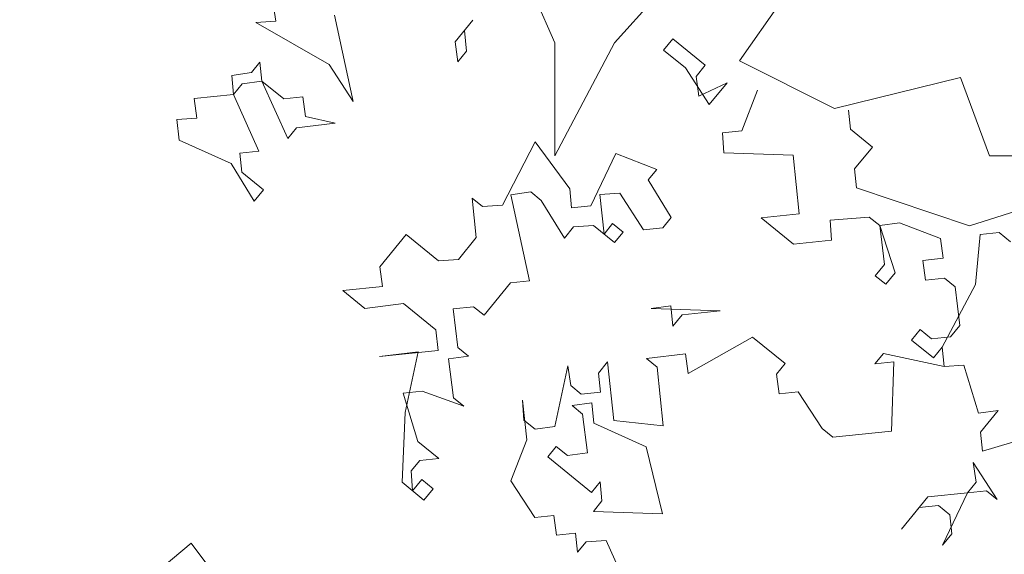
# Model space of a CAD drawing. Header units: millimetres. Extents: x 6487905018 to 6488192500, y 5882180700 to 5882375224.
# Tile 234 of 256: x 6488058494 to 6488059059, y 5882294458 to 5882294765. Entities that reach past the tile are written whole.
import ezdxf
from ezdxf.xclip import XClip

# ---------------------------------------------------------------- set-up
doc = ezdxf.new("R2010")
doc.units = ezdxf.units.MM
doc.header["$MEASUREMENT"] = 0
doc.header["$XCLIPFRAME"] = 2
doc.linetypes.add('Wipeout_Contour', pattern=[1000, 0, -1000])
doc.layers.add('drzewa_Nr_pióra__154', color=94, linetype='Continuous', lineweight=5)
doc.layers.add('Mapa cyfrowa', color=7, linetype='Continuous')
doc.layers.add('Zamość 06.10._2_Mapa cyfrowa', color=7, linetype='Continuous')

# ---------------------------------------------------------------- blocks, each defined once
blk = doc.blocks.new('Rysunek_1_2')
at = {"color": 254, "linetype": 'Wipeout_Contour', "lineweight": 0, "ltscale": 70061284114.24681}
blk.add_wipeout([(6487915525.867126, 5882181505.900702), (6488146644.289524, 5882181505.900702), (6488146644.289524, 5882373115.540435), (6488107628.768834, 5882373115.540435), (6488107628.768834, 5882320263.490532), (6488101226.436201, 5882320263.490532), (6488101226.436201, 5882373115.540435), (6487915525.867126, 5882373115.540435)], dxfattribs=at).dxf.layer = 'Zamość 06.10._2_Mapa cyfrowa'

msp = doc.modelspace()

# ---------------------------------------------------------------- block references
at = {"layer": 'Mapa cyfrowa', "color": 22, "linetype": 'Continuous', "lineweight": 5}
ref = msp.add_blockref('Rysunek_1_2', (0, 0), dxfattribs=at)
XClip(ref).set_block_clipping_path([(6487915525.8671264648, 5882181505.9007024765), (6488146644.2895231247, 5882181505.9007024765), (6488146644.2895231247, 5882373115.5404348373), (6488107628.7688331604, 5882373115.5404348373), (6488107628.7688331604, 5882320263.4905319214), (6488101226.4362001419, 5882320263.4905319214), (6488101226.4362001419, 5882373115.5404348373), (6487915525.8671264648, 5882373115.5404348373)])

# ---------------------------------------------------------------- next in the draw order: linework, layer by layer
at = {"layer": 'drzewa_Nr_pióra__154', "linetype": 'Continuous'}
for p, q in [((6488058776.932849, 5882294805.877968), (6488058800.837779, 5882294751.238129)), ((6488058834.987678, 5882294751.238129), (6488058865.722588, 5882294785.388028)), ((6488058640.725432, 5882294763.736199), (6488058639.130471, 5882294775.057721)), ((6488058930.607396, 5882294775.143059), (6488058906.702467, 5882294740.993159)), ((6488058674.399521, 5882294767.214824), (6488058685.046015, 5882294717.689895)), ((6488058743.63136, 5882294751.819507), (6488058753.82233, 5882294764.358548)), ((6488058629.316945, 5882294762.983089), (6488058640.725432, 5882294763.736199)), ((6488058671.376421, 5882294738.824942), (6488058629.316945, 5882294762.983089)), ((6488058748.915566, 5882294758.321232), (6488058750.133085, 5882294746.535301)), ((6488058863.229981, 5882294747.157649), (6488058868.514188, 5882294753.659374)), ((6488058868.514188, 5882294753.659374), (6488058887.090545, 5882294738.561643)), ((6488058745.226322, 5882294740.497985), (6488058743.63136, 5882294751.819507)), ((6488058800.837779, 5882294751.238129), (6488058800.837779, 5882294686.35332)), ((6488058800.837779, 5882294686.35332), (6488058834.987678, 5882294751.238129)), ((6488058875.769022, 5882294736.966681), (6488058863.229981, 5882294747.157649)), ((6488058750.133085, 5882294746.535301), (6488058745.226322, 5882294740.497985)), ((6488058626.758254, 5882294734.215764), (6488058631.665017, 5882294740.25308)), ((6488058631.665017, 5882294740.25308), (6488058632.795569, 5882294729.309001)), ((6488058685.046015, 5882294717.689895), (6488058671.376421, 5882294738.824942)), ((6488058889.438616, 5882294715.831633), (6488058875.769022, 5882294736.966681)), ((6488058887.090545, 5882294738.561643), (6488058881.806338, 5882294732.059917)), ((6488058906.702467, 5882294740.993159), (6488058961.342305, 5882294713.67324)), ((6488058615.436732, 5882294732.620802), (6488058626.758254, 5882294734.215764)), ((6488058616.567285, 5882294721.676723), (6488058615.436732, 5882294732.620802)), ((6488058881.806338, 5882294732.059917), (6488058883.4013, 5882294720.738396)), ((6488058961.342305, 5882294713.67324), (6488059033.552267, 5882294731.49449)), ((6488059033.552267, 5882294731.49449), (6488059050.132044, 5882294686.35332)), ((6488058621.474048, 5882294727.71404), (6488058616.567285, 5882294721.676723)), ((6488058632.795569, 5882294729.309001), (6488058621.474048, 5882294727.71404)), ((6488058647.682682, 5882294696.388022), (6488058632.795569, 5882294729.309001)), ((6488058632.795569, 5882294729.309001), (6488058645.33461, 5882294719.118032)), ((6488058883.4013, 5882294720.738396), (6488058899.629585, 5882294728.370673)), ((6488058899.629585, 5882294728.370673), (6488058889.438616, 5882294715.831633)), ((6488058593.837276, 5882294719.328651), (6488058616.567285, 5882294721.676723)), ((6488058595.432238, 5882294708.00713), (6488058593.837276, 5882294719.328651)), ((6488058616.567285, 5882294721.676723), (6488058630.989988, 5882294689.133188)), ((6488058645.33461, 5882294719.118032), (6488058656.278689, 5882294720.248586)), ((6488058656.278689, 5882294720.248586), (6488058657.873652, 5882294708.927063)), ((6488058908.014973, 5882294700.733901), (6488058917.075388, 5882294724.21702)), ((6488058584.023749, 5882294707.25402), (6488058595.432238, 5882294708.00713)), ((6488058657.873652, 5882294708.927063), (6488058674.855045, 5882294705.150853)), ((6488058969.325833, 5882294712.597913), (6488058970.456387, 5882294701.653834)), ((6488058585.241268, 5882294695.468089), (6488058584.023749, 5882294707.25402)), ((6488058652.589445, 5882294702.425339), (6488058647.682682, 5882294696.388022)), ((6488058674.855045, 5882294705.150853), (6488058652.589445, 5882294702.425339)), ((6488058897.070893, 5882294699.603348), (6488058908.014973, 5882294700.733901)), ((6488058897.824003, 5882294688.19486), (6488058897.070893, 5882294699.603348)), ((6488058970.456387, 5882294701.653834), (6488058982.995427, 5882294691.462866)), ((6488058615.139147, 5882294681.96532), (6488058585.241268, 5882294695.468089)), ((6488058770.759928, 5882294658.052076), (6488058789.546905, 5882294694.45168)), ((6488058789.546905, 5882294694.45168), (6488058809.340779, 5882294667.568017)), ((6488058982.995427, 5882294691.462866), (6488058972.804458, 5882294678.923825)), ((6488058630.989988, 5882294689.133188), (6488058620.04591, 5882294688.002635)), ((6488058620.04591, 5882294688.002635), (6488058621.176463, 5882294677.058557)), ((6488058821.415411, 5882294657.754492), (6488058835.760033, 5882294687.739336)), ((6488058835.760033, 5882294687.739336), (6488058859.243153, 5882294678.67892)), ((6488058937.535408, 5882294686.766722), (6488058897.824003, 5882294688.19486)), ((6488058941.014032, 5882294653.092634), (6488058937.535408, 5882294686.766722)), ((6488059050.132044, 5882294686.35332), (6488059094.194353, 5882294686.698774)), ((6488058628.431297, 5882294660.365863), (6488058615.139147, 5882294681.96532)), ((6488058621.176463, 5882294677.058557), (6488058633.715504, 5882294666.867588)), ((6488058859.243153, 5882294678.67892), (6488058854.33639, 5882294672.641603)), ((6488058972.804458, 5882294678.923825), (6488058973.935011, 5882294667.979746)), ((6488058854.33639, 5882294672.641603), (6488058867.62854, 5882294651.042148)), ((6488058973.935011, 5882294667.979746), (6488059038.724496, 5882294646.16967)), ((6488058633.715504, 5882294666.867588), (6488058628.431297, 5882294660.365863)), ((6488058786.988213, 5882294665.684355), (6488058775.666691, 5882294664.089393)), ((6488058775.666691, 5882294664.089393), (6488058786.313185, 5882294614.564463)), ((6488058793.025529, 5882294660.777592), (6488058786.988213, 5882294665.684355)), ((6488058809.340779, 5882294667.568017), (6488058810.471333, 5882294656.623939)), ((6488058838.108105, 5882294665.009326), (6488058826.699617, 5882294664.256216)), ((6488058826.699617, 5882294664.256216), (6488058829.047688, 5882294641.526207)), ((6488058851.777699, 5882294643.874278), (6488058838.108105, 5882294665.009326)), ((6488058755.662196, 5882294639.47572), (6488058753.314125, 5882294662.205729)), ((6488058753.314125, 5882294662.205729), (6488058759.35144, 5882294657.298967)), ((6488058759.35144, 5882294657.298967), (6488058770.759928, 5882294658.052076)), ((6488058806.317679, 5882294639.178135), (6488058793.025529, 5882294660.777592)), ((6488058810.471333, 5882294656.623939), (6488058821.415411, 5882294657.754492)), ((6488058867.62854, 5882294651.042148), (6488058862.721777, 5882294645.004831)), ((6488058919.125875, 5882294650.831528), (6488058941.014032, 5882294653.092634)), ((6488058981.189845, 5882294651.287052), (6488058958.837279, 5882294649.40339)), ((6488058987.227161, 5882294646.380289), (6488058981.189845, 5882294651.287052)), ((6488059038.724496, 5882294646.16967), (6488059065.89686, 5882294654.932501)), ((6488058811.601885, 5882294645.67986), (6488058806.317679, 5882294639.178135)), ((6488058823.010373, 5882294646.43297), (6488058811.601885, 5882294645.67986)), ((6488058835.085005, 5882294636.619444), (6488058823.010373, 5882294646.43297)), ((6488058829.047688, 5882294641.526207), (6488058833.954452, 5882294647.563522)), ((6488058833.954452, 5882294647.563522), (6488058839.991768, 5882294642.65676)), ((6488058937.702231, 5882294635.733796), (6488058919.125875, 5882294650.831528)), ((6488058958.837279, 5882294649.40339), (6488058959.590388, 5882294637.994902)), ((6488058998.548683, 5882294647.975251), (6488058987.227161, 5882294646.380289)), ((6488058987.227161, 5882294646.380289), (6488058995.989992, 5882294619.207926)), ((6488058989.952676, 5882294624.114689), (6488058987.227161, 5882294646.380289)), ((6488059022.031802, 5882294638.914836), (6488058998.548683, 5882294647.975251)), ((6488058700.388652, 5882294622.704946), (6488058715.486383, 5882294641.281301)), ((6488058715.486383, 5882294641.281301), (6488058734.062739, 5882294626.18357)), ((6488058839.991768, 5882294642.65676), (6488058835.085005, 5882294636.619444)), ((6488058862.721777, 5882294645.004831), (6488058851.777699, 5882294643.874278)), ((6488059044.761812, 5882294641.262907), (6488059042.203121, 5882294612.495582)), ((6488059055.705891, 5882294642.39346), (6488059044.761812, 5882294641.262907)), ((6488059062.207616, 5882294637.109254), (6488059055.705891, 5882294642.39346)), ((6488058745.471228, 5882294626.93668), (6488058755.662196, 5882294639.47572)), ((6488058959.590388, 5882294637.994902), (6488058937.702231, 5882294635.733796)), ((6488059023.626764, 5882294627.593313), (6488059022.031802, 5882294638.914836)), ((6488058701.983613, 5882294611.383423), (6488058700.388652, 5882294622.704946)), ((6488058734.062739, 5882294626.18357), (6488058745.471228, 5882294626.93668)), ((6488058984.66847, 5882294617.612964), (6488058989.952676, 5882294624.114689)), ((6488059011.840834, 5882294626.375795), (6488059023.626764, 5882294627.593313)), ((6488059013.435796, 5882294615.054273), (6488059011.840834, 5882294626.375795)), ((6488058990.705786, 5882294612.706202), (6488058984.66847, 5882294617.612964)), ((6488058995.989992, 5882294619.207926), (6488058990.705786, 5882294612.706202)), ((6488058679.253604, 5882294609.035352), (6488058701.983613, 5882294611.383423)), ((6488058775.369105, 5882294613.433909), (6488058760.271374, 5882294594.857553)), ((6488058786.313185, 5882294614.564463), (6488058775.369105, 5882294613.433909)), ((6488059024.379874, 5882294616.184826), (6488059013.435796, 5882294615.054273)), ((6488059042.203121, 5882294612.495582), (6488059022.951736, 5882294576.473422)), ((6488059030.41719, 5882294611.278063), (6488059024.379874, 5882294616.184826)), ((6488058691.792645, 5882294598.844382), (6488058679.253604, 5882294609.035352)), ((6488059033.142705, 5882294589.012463), (6488059030.41719, 5882294611.278063)), ((6488058714.058245, 5882294601.569898), (6488058691.792645, 5882294598.844382)), ((6488058732.634602, 5882294586.472166), (6488058714.058245, 5882294601.569898)), ((6488058867.330955, 5882294600.386664), (6488058856.009433, 5882294598.791702)), ((6488058868.548473, 5882294588.600734), (6488058867.330955, 5882294600.386664)), ((6488058754.234058, 5882294599.764317), (6488058742.448127, 5882294598.546798)), ((6488058742.448127, 5882294598.546798), (6488058745.173642, 5882294576.281197)), ((6488058760.271374, 5882294594.857553), (6488058754.234058, 5882294599.764317)), ((6488058856.009433, 5882294598.791702), (6488058895.720837, 5882294597.363564)), ((6488058873.83268, 5882294595.102458), (6488058868.548473, 5882294588.600734)), ((6488058895.720837, 5882294597.363564), (6488058873.83268, 5882294595.102458)), ((6488059027.858499, 5882294582.510737), (6488059033.142705, 5882294589.012463)), ((6488058733.85212, 5882294574.686234), (6488058732.634602, 5882294586.472166)), ((6488059005.505933, 5882294580.627075), (6488059010.412695, 5882294586.664391)), ((6488059010.412695, 5882294586.664391), (6488059016.91442, 5882294581.380184)), ((6488058877.311304, 5882294561.42837), (6488058914.297194, 5882294582.265833)), ((6488058914.297194, 5882294582.265833), (6488058932.873549, 5882294567.1681)), ((6488059018.044973, 5882294570.436106), (6488059005.505933, 5882294580.627075)), ((6488059016.91442, 5882294581.380184), (6488059027.858499, 5882294582.510737)), ((6488058700.178032, 5882294571.20761), (6488058733.85212, 5882294574.686234)), ((6488058722.443632, 5882294573.933125), (6488058700.178032, 5882294571.20761)), ((6488058714.978179, 5882294539.128484), (6488058722.443632, 5882294573.933125)), ((6488058745.173642, 5882294576.281197), (6488058751.210958, 5882294571.374434)), ((6488058853.450742, 5882294570.024377), (6488058875.716342, 5882294572.749892)), ((6488058875.716342, 5882294572.749892), (6488058877.311304, 5882294561.42837)), ((6488058984.370885, 5882294566.957481), (6488058989.277648, 5882294572.994797)), ((6488058989.277648, 5882294572.994797), (6488059024.082289, 5882294565.529343)), ((6488059022.951736, 5882294576.473422), (6488059018.044973, 5882294570.436106)), ((6488059024.082289, 5882294565.529343), (6488059022.951736, 5882294576.473422)), ((6488059022.951736, 5882294576.473422), (6488059024.082289, 5882294565.529343)), ((6488058751.210958, 5882294571.374434), (6488058739.889436, 5882294569.779472)), ((6488058739.889436, 5882294569.779472), (6488058742.614951, 5882294547.513871)), ((6488058825.813969, 5882294561.638989), (6488058831.098175, 5882294568.140715)), ((6488058831.098175, 5882294568.140715), (6488058834.5768, 5882294534.466626)), ((6488058859.488057, 5882294565.117614), (6488058853.450742, 5882294570.024377)), ((6488058932.873549, 5882294567.1681), (6488058927.966787, 5882294561.130785)), ((6488058995.314963, 5882294568.088035), (6488058984.370885, 5882294566.957481)), ((6488058993.886826, 5882294528.37663), (6488058995.314963, 5882294568.088035)), ((6488059024.082289, 5882294565.529343), (6488059035.490777, 5882294566.282453)), ((6488059035.490777, 5882294566.282453), (6488059043.876164, 5882294538.64568)), ((6488058800.902712, 5882294530.988002), (6488058808.368166, 5882294565.792643)), ((6488058808.368166, 5882294565.792643), (6488058809.963127, 5882294554.471121)), ((6488058826.944522, 5882294550.694911), (6488058825.813969, 5882294561.638989)), ((6488058862.966682, 5882294531.443526), (6488058859.488057, 5882294565.117614)), ((6488058927.966787, 5882294561.130785), (6488058929.561749, 5882294549.809263)), ((6488058724.791704, 5882294551.203115), (6488058713.847626, 5882294550.072562)), ((6488058713.847626, 5882294550.072562), (6488058722.233013, 5882294522.43579)), ((6488058748.652267, 5882294542.607108), (6488058724.791704, 5882294551.203115)), ((6488058809.963127, 5882294554.471121), (6488058816.000443, 5882294549.564358)), ((6488058816.000443, 5882294549.564358), (6488058826.944522, 5882294550.694911)), ((6488058929.561749, 5882294549.809263), (6488058940.505828, 5882294550.939816)), ((6488058940.505828, 5882294550.939816), (6488058954.175422, 5882294529.804769)), ((6488058742.614951, 5882294547.513871), (6488058748.652267, 5882294542.607108)), ((6488058784.674427, 5882294523.355723), (6488058782.326355, 5882294546.085733)), ((6488058782.326355, 5882294546.085733), (6488058783.079465, 5882294534.677245)), ((6488058810.716237, 5882294543.062634), (6488058822.03776, 5882294544.657595)), ((6488058822.03776, 5882294544.657595), (6488058823.255278, 5882294532.871664)), ((6488058713.172597, 5882294498.952671), (6488058714.978179, 5882294539.128484)), ((6488058816.753553, 5882294538.15587), (6488058810.716237, 5882294543.062634)), ((6488058819.479068, 5882294515.890269), (6488058816.753553, 5882294538.15587)), ((6488059043.876164, 5882294538.64568), (6488059055.197686, 5882294540.240643)), ((6488059055.197686, 5882294540.240643), (6488059045.006717, 5882294527.701602)), ((6488058783.079465, 5882294534.677245), (6488058789.58119, 5882294529.39304)), ((6488058823.255278, 5882294532.871664), (6488058853.153156, 5882294519.368895)), ((6488058834.5768, 5882294534.466626), (6488058862.966682, 5882294531.443526)), ((6488059046.13727, 5882294516.757523), (6488059101.410815, 5882294533.528298)), ((6488058789.58119, 5882294529.39304), (6488058800.902712, 5882294530.988002)), ((6488058954.175422, 5882294529.804769), (6488058960.212737, 5882294524.898005)), ((6488058960.212737, 5882294524.898005), (6488058993.886826, 5882294528.37663)), ((6488059045.006717, 5882294527.701602), (6488059046.13727, 5882294516.757523)), ((6488058722.233013, 5882294522.43579), (6488058734.307645, 5882294512.622265)), ((6488058775.614011, 5882294499.872604), (6488058784.674427, 5882294523.355723)), ((6488058796.749059, 5882294513.542198), (6488058801.655822, 5882294519.579514)), ((6488058801.655822, 5882294519.579514), (6488058808.157546, 5882294514.295308)), ((6488058808.157546, 5882294514.295308), (6488058819.479068, 5882294515.890269)), ((6488058853.153156, 5882294519.368895), (6488058862.669097, 5882294480.788043)), ((6488058723.363566, 5882294511.491712), (6488058718.456803, 5882294505.454395)), ((6488058734.307645, 5882294512.622265), (6488058723.363566, 5882294511.491712)), ((6488058821.82714, 5882294493.16026), (6488058796.749059, 5882294513.542198)), ((6488059042.448026, 5882294498.934277), (6488059040.853064, 5882294510.255798)), ((6488059040.853064, 5882294510.255798), (6488059054.522657, 5882294489.12075)), ((6488058718.456803, 5882294505.454395), (6488058719.209913, 5882294494.045908)), ((6488058725.711637, 5882294488.761702), (6488058713.172597, 5882294498.952671)), ((6488058719.209913, 5882294494.045908), (6488058724.494119, 5882294500.547633)), ((6488058724.494119, 5882294500.547633), (6488058730.995844, 5882294495.263427)), ((6488058789.283605, 5882294478.737556), (6488058775.614011, 5882294499.872604)), ((6488058826.733903, 5882294499.197576), (6488058821.82714, 5882294493.16026)), ((6488058827.864455, 5882294488.253497), (6488058826.733903, 5882294499.197576)), ((6488059037.541264, 5882294492.89696), (6488059042.448026, 5882294498.934277)), ((6488058730.995844, 5882294495.263427), (6488058725.711637, 5882294488.761702)), ((6488059014.811254, 5882294490.548889), (6488059037.541264, 5882294492.89696)), ((6488059037.541264, 5882294492.89696), (6488059023.196641, 5882294462.912116)), ((6488059048.485342, 5882294494.027514), (6488059037.541264, 5882294492.89696)), ((6488059054.522657, 5882294489.12075), (6488059048.485342, 5882294494.027514)), ((6488058822.957693, 5882294482.216182), (6488058827.864455, 5882294488.253497)), ((6488058999.713522, 5882294471.972532), (6488059014.811254, 5882294490.548889)), ((6488058862.669097, 5882294480.788043), (6488058822.957693, 5882294482.216182)), ((6488059009.90449, 5882294484.511573), (6488058999.713522, 5882294471.972532)), ((6488059020.84857, 5882294485.642126), (6488059009.90449, 5882294484.511573)), ((6488059027.350294, 5882294480.35792), (6488059020.84857, 5882294485.642126)), ((6488058800.227683, 5882294479.86811), (6488058789.283605, 5882294478.737556)), ((6488058801.822645, 5882294468.546588), (6488058800.227683, 5882294479.86811)), ((6488059028.480847, 5882294469.413841), (6488059027.350294, 5882294480.35792)), ((6488058812.766724, 5882294469.67714), (6488058801.822645, 5882294468.546588)), ((6488058813.897277, 5882294458.733062), (6488058812.766724, 5882294469.67714)), ((6488058818.80404, 5882294464.770378), (6488058813.897277, 5882294458.733062)), ((6488058830.212527, 5882294465.523487), (6488058818.80404, 5882294464.770378)), ((6488058852.267509, 5882294416.751667), (6488058830.212527, 5882294465.523487)), ((6488059023.196641, 5882294462.912116), (6488059028.480847, 5882294469.413841)), ((6488058560.819821, 5882294437.69449), (6488058592.145838, 5882294463.903125)), ((6488058592.145838, 5882294463.903125), (6488058611.852747, 5882294437.861314))]:
    msp.add_line(p, q, dxfattribs=at)

doc.saveas('drawing.dxf')
